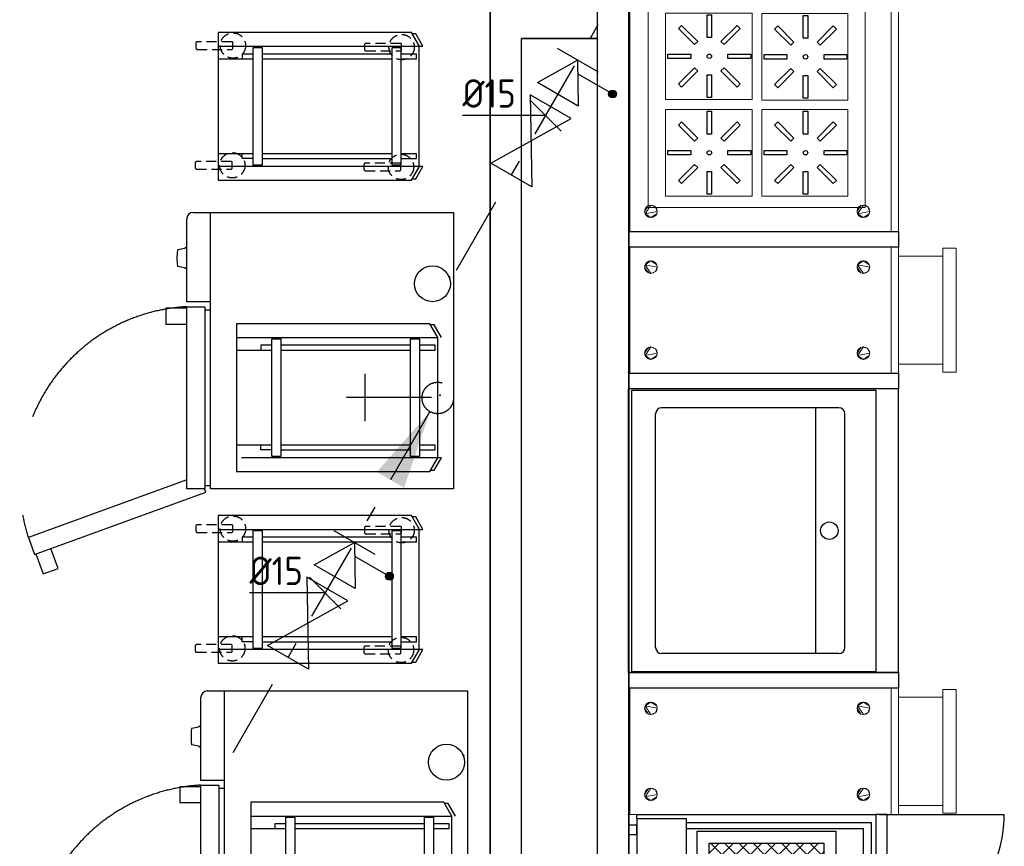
# Model space of a CAD drawing. Header units: millimetres. Extents: x -110 to 230337154, y -20 to 1103899040.
# Tile 44 of 58: x 115179964 to 115183087, y 551935477 to 551938100. Entities that reach past the tile are written whole.
import ezdxf
from ezdxf.enums import TextEntityAlignment as Align

# ---------------------------------------------------------------- set-up
doc = ezdxf.new("R2010")
doc.units = ezdxf.units.MM
doc.header["$LTSCALE"] = 50
for name, pattern in [('2322109', [10, 5, -2, 1, -2]), ('2322109_a', [10, 5, -2, 1, -2]), ('DASHED', [19.049999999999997, 12.7, -6.35]), ('DASHED2', [9.375, 6.25, -3.125]), ('SMALL_DASH', [1.5, 0.5, -1])]:
    doc.linetypes.add(name, pattern=pattern)
doc.layers.get('0').update_dxf_attribs({"lineweight": 5})
for name, color, linetype in [('2D APPARATUUR', 7, 'Continuous'), ('2D APPARATUUR ONDERBOUW', 40, 'DASHED'), ('ONDERLEGGER BOUWKUNDIG', 7, 'Continuous'), ('WL531---', 5, '2322109'), ('WL561---', 4, 'Continuous'), ('WM531---', 1, 'Continuous')]:
    doc.layers.add(name, color=color, linetype=linetype)
doc.styles.add('BURO-018', font='BUROFONT', dxfattribs={"height": 1.8})
doc.styles.add('DVD_VBC_Arial', font='arial.ttf')
doc.styles.add('STABICAD-018', font='ISOCP.SHX', dxfattribs={"height": 90})

# ---------------------------------------------------------------- blocks, each defined once
blk = doc.blocks.new('HENNY PENNY EEG242')
at = {"layer": '2D APPARATUUR'}
h = blk.add_hatch(dxfattribs=at)
h.set_pattern_fill('ANSI37', color=256, scale=10)
h.set_pattern_definition([(45, (0, 0), (-0.8838834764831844, 0.8838834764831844), []), (135, (0, 0), (-0.8838834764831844, -0.8838834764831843), [])])
h.paths.add_polyline_path([(10.0511122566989, 27.63979632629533), (10.0511122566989, 19.11020367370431), (24.33851343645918, 19.11020367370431), (24.33851343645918, 27.63979632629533)])
h = blk.add_hatch(dxfattribs=at)
h.set_pattern_fill('ANSI37', color=256, scale=10)
h.set_pattern_definition([(45, (7.105427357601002e-15, -15.5), (-0.8838834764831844, 0.8838834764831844), []), (135, (7.105427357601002e-15, -15.5), (-0.8838834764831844, -0.8838834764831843), [])])
h.paths.add_polyline_path([(24.33851343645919, 12.13979632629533), (10.0511122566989, 12.13979632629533), (10.05111225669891, 3.610203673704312), (24.33851343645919, 3.610203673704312)])
for p, q in [((1.011744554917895, 30.74999999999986), (1.011744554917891, 31.24999999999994)), ((1.011744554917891, 31.24999999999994), (30.84602168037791, 31.24999999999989)), ((1.011744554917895, 30.74999999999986), (7.162488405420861, 30.74999999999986)), ((1.011744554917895, 30.74999999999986), (1.011744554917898, 0.4999999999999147)), ((7.162488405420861, 30.74999999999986), (7.162488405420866, 0.4999999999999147)), ((30.84602168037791, 31.24999999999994), (30.84602168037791, -1.4210854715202e-14)), ((32.25000000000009, 31.24999999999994), (30.84602168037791, 31.24999999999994)), ((31.26101067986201, 31.24999999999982), (46.88601067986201, 31.24999999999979)), ((32.2500000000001, -1.4210854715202e-14), (32.25000000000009, 31.24999999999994)), ((-5.329070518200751e-15, 29.91453089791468), (-5.329070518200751e-15, 28.74398668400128)), ((1.011744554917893, 29.91453089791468), (-5.329070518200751e-15, 29.91453089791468)), ((1.011744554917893, 28.74398668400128), (1.011744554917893, 29.91453089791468)), ((7.162488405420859, 30.24999999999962), (30.26101067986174, 30.24999999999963)), ((30.26101067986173, 30.24999999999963), (30.26101067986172, 23.83338276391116)), ((-5.329070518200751e-15, 28.74398668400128), (1.011744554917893, 28.74398668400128)), ((7.162488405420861, 29.49999999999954), (29.26174455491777, 29.49999999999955)), ((8.551112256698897, 17.61020367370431), (8.551112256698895, 29.13979632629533)), ((8.551112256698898, 29.13979632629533), (25.83851343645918, 29.13979632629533)), ((25.83851343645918, 29.13979632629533), (25.83851343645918, 23.83338276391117)), ((29.26174455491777, 29.49999999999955), (29.26174455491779, 23.83338276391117)), ((10.0511122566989, 19.11020367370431), (10.0511122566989, 27.63979632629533)), ((10.0511122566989, 27.63979632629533), (24.33851343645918, 27.63979632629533)), ((24.33851343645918, 27.63979632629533), (24.33851343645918, 19.11020367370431)), ((25.71548353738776, 22.90533849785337), (25.71548353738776, 23.83338276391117)), ((25.71548353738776, 23.83338276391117), (30.78826090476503, 23.83338276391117)), ((30.78826090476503, 23.83338276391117), (30.78826090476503, 22.90533849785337)), ((30.78826090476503, 22.90533849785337), (25.71548353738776, 22.90533849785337)), ((25.83851343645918, 22.90533849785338), (25.83851343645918, 17.61020367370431)), ((29.2617445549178, 22.90533849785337), (29.26174455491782, 16.12499999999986)), ((30.26101067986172, 22.90533849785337), (30.26101067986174, 8.333382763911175)), ((24.33851343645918, 19.11020367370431), (10.0511122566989, 19.11020367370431)), ((25.83851343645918, 17.61020367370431), (8.551112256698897, 17.61020367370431)), ((29.26174455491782, 16.12499999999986), (7.162488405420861, 16.12499999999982)), ((7.162488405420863, 15.12499999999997), (29.26174455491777, 15.12499999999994)), ((29.26174455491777, 15.12499999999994), (29.26174455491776, 8.333382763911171)), ((8.5511122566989, 2.110203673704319), (8.551112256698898, 13.63979632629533)), ((8.5511122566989, 13.63979632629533), (25.83851343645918, 13.63979632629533)), ((25.83851343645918, 13.63979632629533), (25.83851343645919, 8.333382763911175)), ((10.0511122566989, 3.610203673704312), (10.0511122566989, 12.13979632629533)), ((10.0511122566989, 12.13979632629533), (24.33851343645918, 12.13979632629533)), ((24.33851343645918, 12.13979632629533), (24.33851343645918, 3.610203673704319)), ((25.71548353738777, 7.405338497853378), (25.71548353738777, 8.333382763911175)), ((25.71548353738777, 8.333382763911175), (30.78826090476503, 8.333382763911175)), ((30.78826090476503, 7.405338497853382), (25.71548353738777, 7.405338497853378)), ((25.83851343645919, 7.405338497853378), (25.83851343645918, 2.110203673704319)), ((29.26174455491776, 7.405338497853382), (29.26174455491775, 1.750000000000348)), ((30.26101067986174, 7.405338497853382), (30.26101067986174, 1.000000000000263)), ((30.78826090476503, 8.333382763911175), (30.78826090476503, 7.405338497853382)), ((-1.77635683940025e-15, 2.506013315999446), (1.77635683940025e-15, 1.335469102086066)), ((1.011744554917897, 2.506013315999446), (-1.77635683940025e-15, 2.506013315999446)), ((1.011744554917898, 1.335469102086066), (1.011744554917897, 2.506013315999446)), ((24.33851343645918, 3.610203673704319), (10.0511122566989, 3.610203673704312)), ((1.77635683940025e-15, 1.335469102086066), (1.011744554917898, 1.335469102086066)), ((29.26174455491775, 1.750000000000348), (7.162488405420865, 1.750000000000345)), ((25.83851343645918, 2.110203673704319), (8.5511122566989, 2.110203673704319)), ((7.162488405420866, 0.4999999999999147), (1.011744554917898, 0.4999999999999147)), ((1.011744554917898, 0.4999999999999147), (1.011744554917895, 0)), ((1.011744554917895, 0), (30.84602168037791, -4.618527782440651e-14)), ((30.26101067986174, 1.000000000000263), (7.162488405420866, 1.000000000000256)), ((31.26101067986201, -1.4210854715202e-14), (46.88601067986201, 3.552713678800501e-15)), ((30.84602168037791, -1.4210854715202e-14), (32.2500000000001, -1.4210854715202e-14))]:
    blk.add_line(p, q, dxfattribs=at)
for centre, radius, start, end in [((31.26101067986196, 31.24999999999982), 15.62500000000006, 270, 359.9999999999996), ((31.26101067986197, -1.77635683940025e-14), 15.62500000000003, 359.9999999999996, 89.99999999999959)]:
    blk.add_arc(centre, radius, start, end, dxfattribs=at)
blk = doc.blocks.new('A$C33cf7a80')
at = {"xscale": 25.4, "yscale": 25.4, "zscale": 25.4}
blk.add_blockref('HENNY PENNY EEG242', (0, 1.364242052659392e-12), dxfattribs=at)
blk = doc.blocks.new('A$C8aee8e65')
at = {"layer": '2D APPARATUUR'}
for p, q in [((0, 259.6793632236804), (0, 1115.67936322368)), ((0, 1115.67936322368), (900, 1115.67936322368)), ((0, 1113.17936322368), (900, 1113.17936322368)), ((3.5, 1105.67936322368), (896.4999999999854, 1105.67936322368)), ((3.5, 1105.67936322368), (3.5, 330.6793632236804)), ((896.4999999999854, 1105.67936322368), (896.5, 330.6793632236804)), ((900, 259.6793632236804), (900, 1115.67936322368)), ((59.99999999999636, 448.6793632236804), (59.99999999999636, 1010.67936322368)), ((78.99999999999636, 1029.67936322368), (820.9999999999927, 1029.67936322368)), ((839.9999999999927, 448.6793632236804), (840.0000000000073, 1010.67936322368)), ((839.9999999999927, 523.2254294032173), (59.99999999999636, 523.2254294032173)), ((78.99999999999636, 429.6793632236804), (820.9999999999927, 429.6793632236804)), ((3.5, 330.6793632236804), (896.5, 330.6793632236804)), ((0, 259.6793632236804), (900, 259.6793632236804))]:
    blk.add_line(p, q, dxfattribs=at)
blk.add_circle((450, 478.6793632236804), 27.75, dxfattribs=at)
for centre, start, end in [((78.99999999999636, 1010.67936322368), 90, 180), ((820.9999999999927, 1010.67936322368), 0, 90), ((78.99999999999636, 448.6793632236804), 180, 270), ((820.9999999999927, 448.6793632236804), 270, 0)]:
    blk.add_arc(centre, 19, start, end, dxfattribs=at)
blk = doc.blocks.new('A$C112388b9')
at = {"layer": '2D APPARATUUR', "lineweight": 9}
for p, q in [((0, 855.0985930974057), (799.9999999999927, 855.0985930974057)), ((0, 0), (0, 855.0985930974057)), ((0, 851.5985930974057), (799.9999999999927, 851.5985930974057)), ((799.9999999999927, 0), (799.9999999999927, 855.0985930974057)), ((799.9999999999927, 855.0985930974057), (799.9999999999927, 0)), ((75.58434909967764, 793.5985930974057), (723.7668492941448, 793.5985930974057)), ((75.58434909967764, 105.5985930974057), (75.58434909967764, 793.5985930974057)), ((723.7668492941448, 793.5985930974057), (723.7668492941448, 105.5985930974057)), ((386.8838858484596, 738.572444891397), (111.9190351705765, 738.572444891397)), ((111.9190351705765, 738.572444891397), (111.9190351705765, 463.5600277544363)), ((386.8838858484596, 463.5600277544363), (386.8838858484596, 738.572444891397)), ((418.0845486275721, 738.6354321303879), (691.8493993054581, 738.6354321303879)), ((418.0845486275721, 463.9378459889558), (418.0845486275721, 738.6354321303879)), ((691.8493993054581, 738.6354321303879), (691.8493993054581, 463.9378459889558)), ((111.9190351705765, 463.5600277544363), (386.8838858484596, 463.5600277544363)), ((691.8493993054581, 463.9378459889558), (418.0845486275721, 463.9378459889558)), ((386.8838858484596, 433.4893343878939), (111.9190351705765, 433.4893343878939)), ((111.9190351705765, 433.4893343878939), (111.9190351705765, 159.9561544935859)), ((386.8838858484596, 159.9561544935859), (386.8838858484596, 433.4893343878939)), ((416.2144759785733, 433.5578407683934), (691.1793266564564, 433.5578407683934)), ((416.2144759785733, 160.0246608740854), (416.2144759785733, 433.5578407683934)), ((691.1793266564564, 433.5578407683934), (691.1793266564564, 160.0246608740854)), ((111.9190351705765, 159.9561544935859), (386.8838858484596, 159.9561544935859)), ((691.1793266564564, 160.0246608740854), (416.2144759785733, 160.0246608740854)), ((723.7668492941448, 105.5985930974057), (75.58434909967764, 105.5985930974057)), ((0, 23.05915009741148), (799.9999999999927, 23.05915009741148)), ((799.9999999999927, 0), (0, 0))]:
    blk.add_line(p, q, dxfattribs=at)
at = {"layer": '2D APPARATUUR'}
for points in [[(256.4803313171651, 658.8835061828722), (242.4775192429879, 658.8835061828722), (242.4775192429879, 731.2169135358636), (256.4803313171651, 731.2169135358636)], [(562.6458447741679, 658.8835061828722), (548.6430326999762, 658.8835061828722), (548.6430326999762, 731.2169135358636), (562.6458447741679, 731.2169135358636)], [(212.6595187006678, 646.5324859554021), (202.758035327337, 636.6310025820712), (151.6105924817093, 687.7784454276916), (161.5120758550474, 697.6799288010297)], [(296.199815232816, 636.6310025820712), (286.2983318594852, 646.5324859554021), (337.4457747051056, 697.6799288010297), (347.3472580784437, 687.7784454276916)], [(518.8250321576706, 646.5324859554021), (508.9235487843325, 636.6310025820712), (457.7761059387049, 687.7784454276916), (467.677589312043, 697.6799288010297)], [(602.3653286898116, 636.6310025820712), (592.4638453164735, 646.5324859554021), (643.6112881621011, 697.6799288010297), (653.5127715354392, 687.7784454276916)], [(190.4070150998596, 606.8130020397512), (190.4070150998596, 592.8101899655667), (118.0736077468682, 592.8101899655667), (118.0736077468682, 606.8130020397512)], [(308.5508354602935, 592.8101899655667), (308.5508354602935, 606.8130020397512), (380.8842428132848, 606.8130020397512), (380.8842428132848, 592.8101899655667)], [(496.5725285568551, 606.8130020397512), (496.5725285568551, 592.8101899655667), (424.239121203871, 592.8101899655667), (424.239121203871, 606.8130020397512)], [(614.716348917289, 592.8101899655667), (614.716348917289, 606.8130020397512), (687.0497562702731, 606.8130020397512), (687.0497562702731, 592.8101899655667)], [(202.758035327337, 562.9921894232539), (212.6595187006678, 553.0907060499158), (161.5120758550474, 501.9432632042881), (151.6105924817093, 511.8447465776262)], [(286.2983318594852, 553.0907060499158), (296.199815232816, 562.9921894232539), (347.3472580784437, 511.8447465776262), (337.4457747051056, 501.9432632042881)], [(508.9235487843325, 562.9921894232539), (518.8250321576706, 553.0907060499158), (467.677589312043, 501.9432632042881), (457.7761059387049, 511.8447465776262)], [(592.4638453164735, 553.0907060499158), (602.3653286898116, 562.9921894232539), (653.5127715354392, 511.8447465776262), (643.6112881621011, 501.9432632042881)], [(242.4775192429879, 540.7396858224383), (256.4803313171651, 540.7396858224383), (256.4803313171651, 468.4062784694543), (242.4775192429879, 468.4062784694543)], [(548.6430326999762, 540.7396858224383), (562.6458447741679, 540.7396858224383), (562.6458447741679, 468.4062784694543), (548.6430326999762, 468.4062784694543)], [(256.4803313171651, 353.8003956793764), (242.4775192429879, 353.8003956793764), (242.4775192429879, 426.1338030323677), (256.4803313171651, 426.1338030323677)], [(560.7757721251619, 353.8689020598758), (546.7729600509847, 353.8689020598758), (546.7729600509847, 426.2023094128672), (560.7757721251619, 426.2023094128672)], [(212.6595187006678, 341.4493754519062), (202.758035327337, 331.5478920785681), (151.6105924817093, 382.6953349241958), (161.5120758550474, 392.5968182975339)], [(296.199815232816, 331.5478920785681), (286.2983318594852, 341.4493754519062), (337.4457747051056, 392.5968182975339), (347.3472580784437, 382.6953349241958)], [(516.9549595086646, 341.5178818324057), (507.0534761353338, 331.6163984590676), (455.9060332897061, 382.7638413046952), (465.8075166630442, 392.6653246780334)], [(600.4952560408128, 331.6163984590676), (590.593772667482, 341.5178818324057), (641.7412155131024, 392.6653246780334), (651.6426988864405, 382.7638413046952)], [(190.4070150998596, 301.729891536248), (190.4070150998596, 287.7270794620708), (118.0736077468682, 287.7270794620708), (118.0736077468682, 301.729891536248)], [(308.5508354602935, 287.7270794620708), (308.5508354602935, 301.729891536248), (380.8842428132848, 301.729891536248), (380.8842428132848, 287.7270794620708)], [(494.7024559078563, 301.7983979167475), (494.7024559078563, 287.7955858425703), (422.369048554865, 287.7955858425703), (422.369048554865, 301.7983979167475)], [(612.8462762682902, 287.7955858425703), (612.8462762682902, 301.7983979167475), (685.1796836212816, 301.7983979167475), (685.1796836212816, 287.7955858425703)], [(202.758035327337, 257.9090789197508), (212.6595187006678, 248.0075955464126), (161.5120758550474, 196.860152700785), (151.6105924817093, 206.7616360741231)], [(286.2983318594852, 248.0075955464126), (296.199815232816, 257.9090789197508), (347.3472580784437, 206.7616360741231), (337.4457747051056, 196.860152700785)], [(507.0534761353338, 257.9775853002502), (516.9549595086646, 248.0761019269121), (465.8075166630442, 196.9286590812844), (455.9060332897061, 206.8301424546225)], [(590.593772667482, 248.0761019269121), (600.4952560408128, 257.9775853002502), (651.6426988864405, 206.8301424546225), (641.7412155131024, 196.9286590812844)], [(242.4775192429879, 235.6565753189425), (256.4803313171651, 235.6565753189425), (256.4803313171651, 163.3231679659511), (242.4775192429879, 163.3231679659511)], [(546.7729600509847, 235.7250816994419), (560.7757721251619, 235.7250816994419), (560.7757721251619, 163.3916743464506), (546.7729600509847, 163.3916743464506)]]:
    blk.add_lwpolyline(points, close=True, dxfattribs=at)
for centre in [(249.4789252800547, 599.8115960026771), (555.6444387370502, 599.8115960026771), (249.4789252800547, 294.728485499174), (553.7743660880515, 294.7969918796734)]:
    blk.add_circle(centre, 7.001406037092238, dxfattribs=at)
at = {"layer": '2D APPARATUUR', "lineweight": 9}
mesh = blk.add_polyface(dxfattribs=at)
corners = [(83.5, 785.0985930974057), (81.97759065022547, 792.7522617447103), (77.64213562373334, 799.240728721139), (71.15366864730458, 803.5761837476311), (63.5, 805.0985930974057), (55.84633135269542, 803.5761837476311), (49.35786437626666, 799.240728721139), (45.02240934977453, 792.7522617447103), (43.5, 785.0985930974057), (45.02240934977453, 777.4449244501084), (49.35786437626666, 770.9564574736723), (55.84633135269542, 766.6210024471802), (63.5, 765.0985930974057), (71.15366864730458, 766.6210024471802), (77.64213562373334, 770.9564574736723), (81.97759065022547, 777.4449244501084)]
mesh.append_faces([[corners[k] for k in face] for face in [(0, 5, 12, 14)]], dxfattribs={"vtx0": -1, "vtx1": -1, "vtx2": -1, "vtx3": -1})
mesh.append_faces([[corners[k] for k in face] for face in [(8, 11, 12, 5)]], dxfattribs={"vtx0": -1, "vtx2": -1, "vtx3": -1})
mesh.append_faces([[corners[k] for k in face] for face in [(15, 0, 14), (3, 4, 1, 2)]], dxfattribs={"vtx1": -1})
mesh.append_faces([[corners[k] for k in face] for face in [(4, 5, 0, 1)]], dxfattribs={"vtx1": -1, "vtx3": -1})
mesh.append_faces([[corners[k] for k in face] for face in [(6, 7, 8, 5), (12, 13, 14)]], dxfattribs={"vtx2": -1})
mesh.append_faces([[corners[k] for k in face] for face in [(8, 9, 10, 11)]], dxfattribs={"vtx3": -1})
mesh = blk.add_polyface(dxfattribs=at)
corners = [(716.5, 785.0985930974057), (718.0224093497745, 792.7522617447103), (722.3578643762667, 799.240728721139), (728.8463313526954, 803.5761837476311), (736.5, 805.0985930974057), (744.1536686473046, 803.5761837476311), (750.6421356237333, 799.240728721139), (754.9775906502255, 792.7522617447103), (756.5, 785.0985930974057), (754.9775906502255, 777.4449244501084), (750.6421356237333, 770.9564574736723), (744.1536686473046, 766.6210024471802), (736.5, 765.0985930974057), (728.8463313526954, 766.6210024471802), (722.3578643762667, 770.9564574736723), (718.0224093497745, 777.4449244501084)]
mesh.append_faces([[corners[k] for k in face] for face in [(5, 8, 7, 6), (14, 0, 15)]], dxfattribs={"vtx0": -1})
mesh.append_faces([[corners[k] for k in face] for face in [(14, 12, 5, 0)]], dxfattribs={"vtx0": -1, "vtx1": -1, "vtx2": -1, "vtx3": -1})
mesh.append_faces([[corners[k] for k in face] for face in [(5, 12, 11, 8)]], dxfattribs={"vtx0": -1, "vtx2": -1, "vtx3": -1})
mesh.append_faces([[corners[k] for k in face] for face in [(2, 1, 4, 3)]], dxfattribs={"vtx1": -1})
mesh.append_faces([[corners[k] for k in face] for face in [(1, 0, 5, 4)]], dxfattribs={"vtx1": -1, "vtx3": -1})
mesh.append_faces([[corners[k] for k in face] for face in [(14, 13, 12)]], dxfattribs={"vtx2": -1})
mesh.append_faces([[corners[k] for k in face] for face in [(11, 10, 9, 8)]], dxfattribs={"vtx3": -1})
mesh = blk.add_polyface(dxfattribs=at)
corners = [(83.5, 111.0985930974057), (81.97759065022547, 118.7522617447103), (77.64213562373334, 125.240728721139), (71.15366864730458, 129.5761837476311), (63.5, 131.0985930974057), (55.84633135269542, 129.5761837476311), (49.35786437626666, 125.240728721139), (45.02240934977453, 118.7522617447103), (43.5, 111.0985930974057), (45.02240934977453, 103.4449244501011), (49.35786437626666, 96.95645747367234), (55.84633135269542, 92.62100244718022), (63.5, 91.09859309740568), (71.15366864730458, 92.62100244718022), (77.64213562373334, 96.95645747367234), (81.97759065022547, 103.4449244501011)]
mesh.append_faces([[corners[k] for k in face] for face in [(0, 5, 12, 14)]], dxfattribs={"vtx0": -1, "vtx1": -1, "vtx2": -1, "vtx3": -1})
mesh.append_faces([[corners[k] for k in face] for face in [(8, 11, 12, 5)]], dxfattribs={"vtx0": -1, "vtx2": -1, "vtx3": -1})
mesh.append_faces([[corners[k] for k in face] for face in [(15, 0, 14), (3, 4, 1, 2)]], dxfattribs={"vtx1": -1})
mesh.append_faces([[corners[k] for k in face] for face in [(4, 5, 0, 1)]], dxfattribs={"vtx1": -1, "vtx3": -1})
mesh.append_faces([[corners[k] for k in face] for face in [(6, 7, 8, 5), (12, 13, 14)]], dxfattribs={"vtx2": -1})
mesh.append_faces([[corners[k] for k in face] for face in [(8, 9, 10, 11)]], dxfattribs={"vtx3": -1})
mesh = blk.add_polyface(dxfattribs=at)
corners = [(716.5, 111.0985930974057), (718.0224093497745, 118.7522617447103), (722.3578643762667, 125.240728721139), (728.8463313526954, 129.5761837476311), (736.5, 131.0985930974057), (744.1536686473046, 129.5761837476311), (750.6421356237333, 125.240728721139), (754.9775906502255, 118.7522617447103), (756.5, 111.0985930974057), (754.9775906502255, 103.4449244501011), (750.6421356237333, 96.95645747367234), (744.1536686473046, 92.62100244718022), (736.5, 91.09859309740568), (728.8463313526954, 92.62100244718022), (722.3578643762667, 96.95645747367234), (718.0224093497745, 103.4449244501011)]
mesh.append_faces([[corners[k] for k in face] for face in [(5, 8, 7, 6), (14, 0, 15)]], dxfattribs={"vtx0": -1})
mesh.append_faces([[corners[k] for k in face] for face in [(14, 12, 5, 0)]], dxfattribs={"vtx0": -1, "vtx1": -1, "vtx2": -1, "vtx3": -1})
mesh.append_faces([[corners[k] for k in face] for face in [(5, 12, 11, 8)]], dxfattribs={"vtx0": -1, "vtx2": -1, "vtx3": -1})
mesh.append_faces([[corners[k] for k in face] for face in [(2, 1, 4, 3)]], dxfattribs={"vtx1": -1})
mesh.append_faces([[corners[k] for k in face] for face in [(1, 0, 5, 4)]], dxfattribs={"vtx1": -1, "vtx3": -1})
mesh.append_faces([[corners[k] for k in face] for face in [(14, 13, 12)]], dxfattribs={"vtx2": -1})
mesh.append_faces([[corners[k] for k in face] for face in [(11, 10, 9, 8)]], dxfattribs={"vtx3": -1})
blk = doc.blocks.new('A$Cf7ac7a04')
at = {"layer": '2D APPARATUUR', "lineweight": 9}
for p, q in [((0, 0), (0, 855.0985930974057)), ((0, 855.0985930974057), (0, 0))]:
    blk.add_line(p, q, dxfattribs=at)
at = {"layer": '2D APPARATUUR'}
blk.add_lwpolyline([(50, 0), (0, 0), (0, 855.0985930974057), (50, 855.0985930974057)], close=True, dxfattribs=at)
blk = doc.blocks.new('A$C0d90c0dc')
at = {"layer": '2D APPARATUUR', "lineweight": 9}
for p, q in [((0, 1041.235170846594), (0, 186.1365777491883)), ((0, 1037.735170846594), (400, 1037.735170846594)), ((0, 1034.235170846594), (400, 1034.235170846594)), ((400, 1037.735170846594), (400, 182.6365777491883)), ((0, 205.6957278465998), (400, 205.6957278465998)), ((400, 182.6365777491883), (0, 182.6365777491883)), ((28.5, 41.63591043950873), (28.5, 182.6365777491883)), ((371.5, 41.63591043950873), (371.5, 182.6365777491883)), ((3.5, 41.63591043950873), (396.5, 41.63591043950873)), ((3.5, 0), (3.5, 41.63591043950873)), ((396.5, 41.63591043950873), (396.5, 0)), ((396.5, 0), (3.5, 0))]:
    blk.add_line(p, q, dxfattribs=at)
mesh = blk.add_polyface(dxfattribs=at)
corners = [(83.5, 967.735170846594), (81.97759065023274, 975.3888394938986), (77.64213562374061, 981.8773064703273), (71.15366864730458, 986.2127614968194), (63.5, 987.735170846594), (55.84633135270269, 986.2127614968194), (49.35786437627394, 981.8773064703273), (45.02240934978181, 975.3888394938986), (43.5, 967.735170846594), (45.02240934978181, 960.0815021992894), (49.35786437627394, 953.5930352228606), (55.84633135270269, 949.2575801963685), (63.5, 947.735170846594), (71.15366864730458, 949.2575801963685), (77.64213562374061, 953.5930352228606), (81.97759065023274, 960.0815021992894)]
mesh.append_faces([[corners[k] for k in face] for face in [(0, 5, 12, 14)]], dxfattribs={"vtx0": -1, "vtx1": -1, "vtx2": -1, "vtx3": -1})
mesh.append_faces([[corners[k] for k in face] for face in [(8, 11, 12, 5)]], dxfattribs={"vtx0": -1, "vtx2": -1, "vtx3": -1})
mesh.append_faces([[corners[k] for k in face] for face in [(15, 0, 14), (3, 4, 1, 2)]], dxfattribs={"vtx1": -1})
mesh.append_faces([[corners[k] for k in face] for face in [(4, 5, 0, 1)]], dxfattribs={"vtx1": -1, "vtx3": -1})
mesh.append_faces([[corners[k] for k in face] for face in [(6, 7, 8, 5), (12, 13, 14)]], dxfattribs={"vtx2": -1})
mesh.append_faces([[corners[k] for k in face] for face in [(8, 9, 10, 11)]], dxfattribs={"vtx3": -1})
mesh = blk.add_polyface(dxfattribs=at)
corners = [(316.5000000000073, 967.735170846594), (318.0224093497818, 975.3888394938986), (322.3578643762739, 981.8773064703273), (328.8463313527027, 986.2127614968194), (336.5000000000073, 987.735170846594), (344.1536686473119, 986.2127614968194), (350.6421356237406, 981.8773064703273), (354.9775906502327, 975.3888394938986), (356.5000000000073, 967.735170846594), (354.9775906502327, 960.0815021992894), (350.6421356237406, 953.5930352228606), (344.1536686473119, 949.2575801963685), (336.5000000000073, 947.735170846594), (328.8463313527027, 949.2575801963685), (322.3578643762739, 953.5930352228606), (318.0224093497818, 960.0815021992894)]
mesh.append_faces([[corners[k] for k in face] for face in [(5, 8, 7, 6), (14, 0, 15)]], dxfattribs={"vtx0": -1})
mesh.append_faces([[corners[k] for k in face] for face in [(14, 12, 5, 0)]], dxfattribs={"vtx0": -1, "vtx1": -1, "vtx2": -1, "vtx3": -1})
mesh.append_faces([[corners[k] for k in face] for face in [(5, 12, 11, 8)]], dxfattribs={"vtx0": -1, "vtx2": -1, "vtx3": -1})
mesh.append_faces([[corners[k] for k in face] for face in [(2, 1, 4, 3)]], dxfattribs={"vtx1": -1})
mesh.append_faces([[corners[k] for k in face] for face in [(1, 0, 5, 4)]], dxfattribs={"vtx1": -1, "vtx3": -1})
mesh.append_faces([[corners[k] for k in face] for face in [(14, 13, 12)]], dxfattribs={"vtx2": -1})
mesh.append_faces([[corners[k] for k in face] for face in [(11, 10, 9, 8)]], dxfattribs={"vtx3": -1})
mesh = blk.add_polyface(dxfattribs=at)
corners = [(83.5, 293.735170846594), (81.97759065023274, 301.3888394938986), (77.64213562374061, 307.8773064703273), (71.15366864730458, 312.2127614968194), (63.5, 313.735170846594), (55.84633135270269, 312.2127614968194), (49.35786437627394, 307.8773064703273), (45.02240934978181, 301.3888394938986), (43.5, 293.735170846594), (45.02240934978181, 286.0815021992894), (49.35786437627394, 279.5930352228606), (55.84633135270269, 275.2575801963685), (63.5, 273.735170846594), (71.15366864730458, 275.2575801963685), (77.64213562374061, 279.5930352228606), (81.97759065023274, 286.0815021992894)]
mesh.append_faces([[corners[k] for k in face] for face in [(0, 5, 12, 14)]], dxfattribs={"vtx0": -1, "vtx1": -1, "vtx2": -1, "vtx3": -1})
mesh.append_faces([[corners[k] for k in face] for face in [(8, 11, 12, 5)]], dxfattribs={"vtx0": -1, "vtx2": -1, "vtx3": -1})
mesh.append_faces([[corners[k] for k in face] for face in [(15, 0, 14), (3, 4, 1, 2)]], dxfattribs={"vtx1": -1})
mesh.append_faces([[corners[k] for k in face] for face in [(4, 5, 0, 1)]], dxfattribs={"vtx1": -1, "vtx3": -1})
mesh.append_faces([[corners[k] for k in face] for face in [(6, 7, 8, 5), (12, 13, 14)]], dxfattribs={"vtx2": -1})
mesh.append_faces([[corners[k] for k in face] for face in [(8, 9, 10, 11)]], dxfattribs={"vtx3": -1})
mesh = blk.add_polyface(dxfattribs=at)
corners = [(316.5000000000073, 293.735170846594), (318.0224093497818, 301.3888394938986), (322.3578643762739, 307.8773064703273), (328.8463313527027, 312.2127614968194), (336.5000000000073, 313.735170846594), (344.1536686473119, 312.2127614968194), (350.6421356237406, 307.8773064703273), (354.9775906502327, 301.3888394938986), (356.5000000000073, 293.735170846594), (354.9775906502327, 286.0815021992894), (350.6421356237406, 279.5930352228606), (344.1536686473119, 275.2575801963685), (336.5000000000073, 273.735170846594), (328.8463313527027, 275.2575801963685), (322.3578643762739, 279.5930352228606), (318.0224093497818, 286.0815021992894)]
mesh.append_faces([[corners[k] for k in face] for face in [(5, 8, 7, 6), (14, 0, 15)]], dxfattribs={"vtx0": -1})
mesh.append_faces([[corners[k] for k in face] for face in [(14, 12, 5, 0)]], dxfattribs={"vtx0": -1, "vtx1": -1, "vtx2": -1, "vtx3": -1})
mesh.append_faces([[corners[k] for k in face] for face in [(5, 12, 11, 8)]], dxfattribs={"vtx0": -1, "vtx2": -1, "vtx3": -1})
mesh.append_faces([[corners[k] for k in face] for face in [(2, 1, 4, 3)]], dxfattribs={"vtx1": -1})
mesh.append_faces([[corners[k] for k in face] for face in [(1, 0, 5, 4)]], dxfattribs={"vtx1": -1, "vtx3": -1})
mesh.append_faces([[corners[k] for k in face] for face in [(14, 13, 12)]], dxfattribs={"vtx2": -1})
mesh.append_faces([[corners[k] for k in face] for face in [(11, 10, 9, 8)]], dxfattribs={"vtx3": -1})
blk = doc.blocks.new('A$Cf55fdac0')
at = {"layer": '2D APPARATUUR'}
for p, q in [((309.0000000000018, 587.0182876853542), (309.0000000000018, 605.0182876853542)), ((867, 605.0182876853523), (867, 587.0182876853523))]:
    blk.add_line(p, q, dxfattribs=at)
for points in [[(0, 550.0182876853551, 0), (0, 1376.018287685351, 0), (877.0000000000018, 1376.018287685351, 0), (877.0000000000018, 605.0182876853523, 0), (0, 605.0182876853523, 0)], [(206, 1362.018287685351, 0), (206, 1364.018287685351, 0), (204, 1364.018287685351, 0), (204, 1362.018287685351, 0), (206, 1362.018287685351, 0), (204, 1362.018287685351, 0), (204, 1364.018287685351, 0), (206, 1364.018287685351, 0), (206, 1362.018287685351, 0)], [(284, 605.0182876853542, 0), (284, 530.0182876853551, 0), (20, 530.0182876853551, 0)], [(299.0000000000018, 530.0182876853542, 0), (299.0000000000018, 587.0182876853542, 0), (877, 587.0182876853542, 0), (877, 530.0182876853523, 0), (299.0000000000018, 530.0182876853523, 0)], [(110.7539509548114, 529.518287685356, 0), (110.7539509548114, 528.1107780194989, 0), (114.4991840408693, 522.7620308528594, 0), (118.8319283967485, 501.8912200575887, 0)], [(179.2123284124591, 529.5102722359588, 0), (179.2123284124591, 528.1107780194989, 0), (175.4670953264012, 522.7620308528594, 0), (171.1302776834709, 501.8580457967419, 0)], [(304, 530.0182876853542, 0), (304, 463.0182876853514, 0), (354, 463.0182876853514, 0), (354, 530.0182876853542, 0)]]:
    blk.add_polyline3d(points, dxfattribs=at)
blk.add_circle((226, 1309.018287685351), 57.00000000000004, dxfattribs=at)
for centre, radius, start, end in [((20, 550.018287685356), 20.00000000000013, 180, 270), ((120.8588000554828, 502.1400886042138), 2.042093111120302, 186.9999999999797, 263.9058074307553), ((144.9831396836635, 728.0939650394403), 229.2801577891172, 263.9058074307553, 276.1026191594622), ((169.1451853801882, 502.1017844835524), 2.000000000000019, 276.1026191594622, 352.9999999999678)]:
    blk.add_arc(centre, radius, start, end, dxfattribs=at)
at = {"layer": '2D APPARATUUR ONDERBOUW'}
for p, q in [((778, 1326.018287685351), (397, 1326.018287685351)), ((421.5, 1238.783951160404), (421.5, 828.8064317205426)), ((437, 828.8064317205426), (437, 1238.783951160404)), ((738, 1238.783951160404), (738, 828.8064317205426)), ((753.5000000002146, 828.8064317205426), (753.5000000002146, 1238.783951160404)), ((437, 688.0182876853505), (437, 798.8080766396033)), ((738, 798.8080766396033), (738, 688.0182876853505))]:
    blk.add_line(p, q, dxfattribs=at)
for points in [[(397, 1326.480167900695, 0), (353, 1301.076756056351, 0), (353, 688.0182876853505, 0), (821.9999999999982, 688.0182876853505, 0), (821.9999999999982, 1301.076756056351, 0), (778, 1326.480167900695, 0)], [(397, 688.0182876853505, 0), (397, 1338.018287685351, 0), (357, 1314.924276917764, 0), (357, 1303.386157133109, 0)], [(581, 1332.018287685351, 0), (581, 1334.018287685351, 0), (579, 1334.018287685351, 0), (579, 1332.018287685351, 0), (581, 1332.018287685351, 0), (579, 1332.018287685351, 0), (579, 1334.018287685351, 0), (581, 1334.018287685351, 0), (581, 1332.018287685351, 0)], [(817.9999999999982, 1303.386157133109, 0), (817.9999999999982, 1314.924276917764, 0), (778, 1338.018287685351, 0), (778, 688.0182876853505, 0)], [(773.5, 1268.782306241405, 0), (401.5, 1268.782306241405, 0), (401.5, 1238.783951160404, 0), (773.5, 1238.783951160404, 0), (773.5, 1268.782306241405, 0)], [(773.5, 828.8064317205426, 0), (401.5, 828.8064317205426, 0), (401.5, 798.8080766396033, 0), (773.5, 798.8080766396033, 0), (773.5, 828.8064317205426, 0)], [(421.5, 798.8080766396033, 0), (421.5, 764.7608337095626, 0), (437, 764.7608337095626, 0)], [(753.5000000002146, 798.8080766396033, 0), (753.5000000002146, 764.7608337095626, 0), (738, 764.7608337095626, 0)], [(848.7429288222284, 530.0182876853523, 0), (1031.636572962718, 27.52213024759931, 0), (1085.199052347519, 47.01727841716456, 0), (887.5114095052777, 590.159613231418, 0), (877, 586.333773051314, 0)], [(1083.48895163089, 51.71574152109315, 0), (1146.448357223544, 74.63109112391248, 0), (1129.347350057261, 121.6157221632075, 0), (1066.387944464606, 98.70037256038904, 0)]]:
    blk.add_polyline3d(points, dxfattribs=at)
at = {"layer": '2D APPARATUUR ONDERBOUW', "color": 251, "true_color": 0x636466}
for points in [[(437, 1268.782306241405, 0), (437, 1317.449632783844, 0), (421.5, 1317.449632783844, 0), (421.5, 1268.782306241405, 0)], [(753.5000000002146, 1268.782306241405, 0), (753.5000000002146, 1317.443964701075, 0), (738, 1317.443964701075, 0), (738, 1268.782306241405, 0)]]:
    blk.add_polyline3d(points, dxfattribs=at)
at = {"layer": '2D APPARATUUR ONDERBOUW'}
blk.add_arc((858.2314696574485, 560.036545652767), 560.0365456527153, 183.072556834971, 288.0370402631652, dxfattribs=at)
blk = doc.blocks.new('A$Ca4233766')
at = {"layer": '2D APPARATUUR'}
for p, q in [((44, 638.4618802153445), (0, 613.0584683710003)), ((44, 650), (4, 626.905989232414)), ((4, 626.905989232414), (4, 615.3678694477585)), ((44, 0), (44, 650)), ((425, 638), (44, 638)), ((84, 629.4313450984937), (68.5, 629.4313450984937)), ((68.5, 629.4313450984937), (68.5, 580.764018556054)), ((84, 580.764018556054), (84, 629.4313450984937)), ((400.5000000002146, 629.4256770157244), (385, 629.4256770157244)), ((385, 629.4256770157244), (385, 580.764018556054)), ((400.5000000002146, 580.764018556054), (400.5000000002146, 629.4256770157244)), ((464.9999999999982, 626.905989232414), (425, 650)), ((425, 650), (425, 0)), ((468.9999999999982, 613.0584683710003), (425, 638.4618802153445)), ((464.9999999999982, 615.3678694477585), (464.9999999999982, 626.905989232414)), ((0, 613.0584683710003), (0, 0)), ((468.9999999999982, 0), (468.9999999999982, 613.0584683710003)), ((420.5, 580.764018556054), (48.5, 580.764018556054)), ((48.5, 580.764018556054), (48.5, 550.7656634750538)), ((420.5, 550.7656634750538), (420.5, 580.764018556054)), ((48.5, 550.7656634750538), (420.5, 550.7656634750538)), ((68.5, 550.7656634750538), (68.5, 140.7881440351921)), ((84, 140.7881440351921), (84, 550.7656634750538)), ((385, 550.7656634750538), (385, 140.7881440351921)), ((400.5000000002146, 140.7881440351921), (400.5000000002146, 550.7656634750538)), ((420.5, 140.7881440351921), (48.5, 140.7881440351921)), ((48.5, 140.7881440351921), (48.5, 110.7897889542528)), ((420.5, 110.7897889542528), (420.5, 140.7881440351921)), ((48.5, 110.7897889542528), (420.5, 110.7897889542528)), ((68.5, 110.7897889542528), (68.5, 76.74254602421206)), ((84, 0), (84, 110.7897889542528)), ((385, 110.7897889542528), (385, 0)), ((400.5000000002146, 110.7897889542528), (400.5000000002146, 76.74254602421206)), ((68.5, 76.74254602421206), (84, 76.74254602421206)), ((400.5000000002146, 76.74254602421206), (385, 76.74254602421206)), ((0, 0), (468.9999999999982, 0))]:
    blk.add_line(p, q, dxfattribs=at)
at = {"layer": '2D APPARATUUR ONDERBOUW', "ltscale": 0.05}
for points in [[(58.69744709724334, 468.8417958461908), (58.69744709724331, 578.2258328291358, 0.414213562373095), (54.69744709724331, 582.2258328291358), (38.69744709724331, 582.2258328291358, 0.414213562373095), (34.69744709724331, 578.2258328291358), (34.69744709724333, 468.8417958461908, 0.414213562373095), (38.69744709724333, 464.8417958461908), (54.69744709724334, 464.8417958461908, 0.414213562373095)], [(438.6974470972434, 466.8417958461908), (438.6974470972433, 576.2258328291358, 0.414213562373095), (434.6974470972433, 580.2258328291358), (418.6974470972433, 580.2258328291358, 0.414213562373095), (414.6974470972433, 576.2258328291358), (414.6974470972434, 466.8417958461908, 0.414213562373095), (418.6974470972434, 462.8417958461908), (434.6974470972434, 462.8417958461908, 0.414213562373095)], [(53.69744709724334, -66.15820415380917), (53.69744709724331, 43.22583282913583, 0.414213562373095), (49.69744709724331, 47.22583282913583), (33.69744709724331, 47.22583282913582, 0.414213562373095), (29.69744709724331, 43.22583282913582), (29.69744709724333, -66.15820415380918, 0.414213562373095), (33.69744709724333, -70.15820415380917), (49.69744709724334, -70.15820415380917, 0.414213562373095)], [(433.6974470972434, -68.15820415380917), (433.6974470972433, 41.22583282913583, 0.414213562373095), (429.6974470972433, 45.22583282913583), (413.6974470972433, 45.22583282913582, 0.414213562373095), (409.6974470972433, 41.22583282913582), (409.6974470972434, -68.15820415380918, 0.414213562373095), (413.6974470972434, -72.15820415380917), (429.6974470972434, -72.15820415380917, 0.414213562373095)]]:
    blk.add_lwpolyline(points, format="xyb", close=True, dxfattribs=at)
for centre in [(46.69744709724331, 582.2258328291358), (426.6974470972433, 580.2258328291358), (41.69744709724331, 47.22583282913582), (421.6974470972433, 45.22583282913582)]:
    blk.add_circle(centre, 40.22456248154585, dxfattribs=at)
blk = doc.blocks.new('*U329')
at = {"color": 2, "linetype": 'SMALL_DASH'}
blk.add_line((0, 0), (1, 0), dxfattribs=at)
at = {"color": 2, "style": 'DVD_VBC_Arial'}
for tag in ['SECTIONCODE', 'CODE', 'CODE2', 'INDICATIONTEXT', 'POSITIONCODE', 'LABEL']:
    blk.add_attdef(tag, (0, 0), '', height=1.2, dxfattribs=at)
at = {"color": 1, "style": 'DVD_VBC_Arial'}
blk.add_attdef('PRODUCTCODE', (0, 0), '', height=1.8, dxfattribs=at)
blk = doc.blocks.new('TAP_SINGLE_COLD')
at = {"color": 0, "linetype": 'Continuous'}
for p, q in [((0, 0), (0, 269.9999999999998)), ((-75, 209.9999999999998), (75, 209.9999999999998))]:
    blk.add_line(p, q, dxfattribs=at)
blk = doc.blocks.new('*U385')
at = {"linetype": '2322109'}
blk.add_hatch(color=2, dxfattribs=at).paths.add_polyline_path([(-25, -43.30127012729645), (-106.6987298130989, -284.8076211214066), (-193.3012701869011, -234.8076211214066)], flags=0)
at = {"color": 0, "linetype": '2322109'}
blk.add_line((0, 0), (0, 0, 1), dxfattribs=at)
at = {"color": 2, "linetype": '2322109_a'}
blk.add_line((-25, -43.30127012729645, 1), (-675, -1169.134295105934, 1), dxfattribs=at)
at = {"color": 2, "linetype": '2322109'}
blk.add_circle((0, 0, 1), 50, dxfattribs=at)
at = {"color": 2}
for tag, p, style in [('SECTIONCODE', (150, 150), 'DVD_VBC_Arial'), ('POSITIONCODE', (150, 150), 'DVD_VBC_Arial'), ('CODE', (0, 100), 'STABICAD-018'), ('FLOORCODE', (0, 0, -50), 'STABICAD-018')]:
    blk.add_attdef(tag, p, '', height=1.2, dxfattribs=dict(at, style=style))
blk = doc.blocks.new('*U388')
at = {"color": 0, "linetype": 'Continuous'}
for p, q in [((-50, 50), (49.99999999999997, -50)), ((-24.13966816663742, 0), (-239.8675902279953, 0)), ((0, 0), (-24.13966816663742, 2.956256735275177e-15))]:
    blk.add_line(p, q, dxfattribs=at)
at = {"color": 0, "linetype": 'Continuous', "style": 'STABICAD-018'}
blk.add_text('%%c15', height=90, dxfattribs=at).set_placement((-239.8675902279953, 25))
at = {"color": 2, "style": 'DVD_VBC_Arial'}
blk.add_attdef('CODE', (0, 0), '', height=1.2, dxfattribs=at)
blk = doc.blocks.new('*U383')
at = {"linetype": '2322109'}
blk.add_hatch(color=2, dxfattribs=at).paths.add_polyline_path([(-25, -43.30127012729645), (-106.6987298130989, -284.8076211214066), (-193.3012701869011, -234.8076211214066)], flags=0)
at = {"color": 0, "linetype": '2322109'}
blk.add_line((0, 0), (0, 0, 1), dxfattribs=at)
at = {"color": 2, "linetype": '2322109_a'}
blk.add_line((-25, -43.30127012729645, 1), (-675, -1169.134295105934, 1), dxfattribs=at)
at = {"color": 2, "linetype": '2322109'}
blk.add_circle((0, 0, 1), 50, dxfattribs=at)
at = {"color": 2}
for tag, p, style in [('SECTIONCODE', (150, 150), 'DVD_VBC_Arial'), ('POSITIONCODE', (150, 150), 'DVD_VBC_Arial'), ('CODE', (0, 100), 'STABICAD-018'), ('FLOORCODE', (0, 0, -50), 'STABICAD-018')]:
    blk.add_attdef(tag, p, '', height=1.2, dxfattribs=dict(at, style=style))
blk = doc.blocks.new('*U390')
at = {"color": 0, "linetype": 'Continuous'}
for p, q in [((-50, 50), (49.99999999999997, -50)), ((-47.60695233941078, 0), (-263.3348744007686, 0)), ((0, 0), (-47.60695233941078, 5.830170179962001e-15))]:
    blk.add_line(p, q, dxfattribs=at)
at = {"color": 0, "linetype": 'Continuous', "style": 'STABICAD-018'}
blk.add_text('%%c15', height=90, dxfattribs=at).set_placement((-263.3348744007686, 25))
at = {"color": 2, "style": 'DVD_VBC_Arial'}
blk.add_attdef('CODE', (0, 0), '', height=1.2, dxfattribs=at)
blk = doc.blocks.new('PI_SYM128')
blk.add_hatch(color=0).paths.add_polyline_path([(0.25, -3, 1), (0.75, -3, 1)])
at = {"color": 0, "linetype": 'Continuous'}
for p, q in [((-1.25, -1.5), (-1.25, 1.5)), ((-1.25, 1.5), (1.25, 0)), ((1.25, 1.5), (1.25, -1.5)), ((1.25, 0), (-1.25, -1.5))]:
    blk.add_line(p, q, dxfattribs=at)
at = {"color": 0}
blk.add_line((0.5, -0.45), (0.5, -2.75), dxfattribs=at)
blk.add_circle((0.5, -3), 0.25, dxfattribs=at)
at = {"color": 0, "linetype": 'Continuous', "style": 'BURO-018'}
blk.add_attdef('PRODUCTCODE', text='', height=1.8, dxfattribs=at).set_placement((0, 0), align=Align.MIDDLE)
blk = doc.blocks.new('PI_SYM115')
at = {"color": 0, "linetype": 'Continuous'}
for p, q in [((-2.5, 1.5), (2.5, -1.5)), ((-2.5, -1.5), (-2.5, 1.5)), ((2.5, 1.5), (-2.5, -1.5)), ((2.5, -1.5), (2.5, 1.5))]:
    blk.add_line(p, q, dxfattribs=at)
at = {"color": 0, "linetype": 'Continuous', "style": 'BURO-018'}
blk.add_attdef('PRODUCTCODE', text='', height=1.8, dxfattribs=at).set_placement((0, 0), align=Align.MIDDLE)

msp = doc.modelspace()

# ---------------------------------------------------------------- linework, layer by layer
at = {"layer": 'ONDERLEGGER BOUWKUNDIG'}
for p, q in [((115181455.99, 551927122.005), (115181455.99, 551943652.005)), ((115181455.99, 551940742.5542698), (115181455.99, 551933134.005)), ((115181895.99, 551933134.005), (115181895.99, 551940742.5542698)), ((115181895.99, 551940742.5542698), (115181895.99, 551933134.005)), ((115181795.99, 551940261.0059884), (115181795.99, 551933134.005)), ((115181555.99, 551933234.005), (115181555.99, 551938040.4537766)), ((115181555.99, 551938040.4537766), (115181795.99, 551938040.4537766)), ((115181795.99, 551938040.052706), (115181555.99, 551938040.052706))]:
    msp.add_line(p, q, dxfattribs=at)

# ---------------------------------------------------------------- block references
at = {"layer": '2D APPARATUUR'}
for name, p, rotation in [('A$C112388b9', (115182751.0885931, 551937428.3702137), 90), ('A$Ca4233766', (115180593.1960643, 551938059.6496886), 269.9999999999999), ('A$Cf55fdac0', (115179964.0773821, 551937488.2493532), 269.9999999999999), ('A$Cf7ac7a04', (115182751.0885931, 551937378.3702137), 90), ('A$C0d90c0dc', (115182933.7251709, 551936978.3702137), 90), ('A$Cf7ac7a04', (115182751.0885931, 551936928.3702137), 90), ('A$C8aee8e65', (115183010.7679563, 551936028.3702137), 90), ('A$Ca4233766', (115180593.1960643, 551936526.7616041), 269.9999999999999), ('A$Cf7ac7a04', (115182751.0885931, 551935978.3702137), 90), ('A$C0d90c0dc', (115182933.7251709, 551935578.3702137), 90), ('A$Cf55fdac0', (115180008.6282529, 551935970.1076369), 269.9999999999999)]:
    msp.add_blockref(name, p, dxfattribs=dict(at, rotation=rotation))
at = {"layer": '2D APPARATUUR', "color": 251, "linetype": 'DASHED2', "true_color": 0x636466}
msp.add_blockref('A$C33cf7a80', (115181895.99, 551934784.6202137), dxfattribs=at)
at = {"layer": 'WL531---', "linetype": '2322109'}
for name, p in [('*U383', (115181997.9411847, 551938430.1764529, -1)), ('*U385', (115181290.0956697, 551936899.6655678, -951)), ('*U329', (115181290.0956697, 551936900.7493532))]:
    msp.add_blockref(name, p, dxfattribs=at)
at = {"layer": 'WL531---', "color": 2, "linetype": '2322109', "rotation": 90.00000000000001}
msp.add_blockref('TAP_SINGLE_COLD', (115181270.0956697, 551936900.7493532), dxfattribs=at)
at = {"layer": 'WL561---', "color": 2, "linetype": 'Continuous'}
for name, p, xscale, yscale, zscale, rotation in [('PI_SYM128', (115181702.0573971, 551937917.6907061), 50, 50, 50, 60.00000124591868), ('PI_SYM115', (115181585.4411868, 551937715.7054936), 49.99999999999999, 49.99999999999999, 49.99999999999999, 60.00000111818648), ('PI_SYM128', (115180994.2118822, 551936387.179821, -950), 50, 50, 50, 60.00000124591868), ('PI_SYM115', (115180877.5956719, 551936185.1946084, -950), 49.99999999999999, 49.99999999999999, 49.99999999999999, 60.00000111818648)]:
    msp.add_blockref(name, p, dxfattribs=dict(at, xscale=xscale, yscale=yscale, zscale=zscale, rotation=rotation))
at = {"layer": 'WM531---', "linetype": 'Continuous'}
for name, p in [('*U390', (115181631.7199274, 551937795.8626285, -1)), ('*U388', (115180932.8563941, 551936280.9089918, -951))]:
    msp.add_blockref(name, p, dxfattribs=at)

doc.saveas('drawing.dxf')
